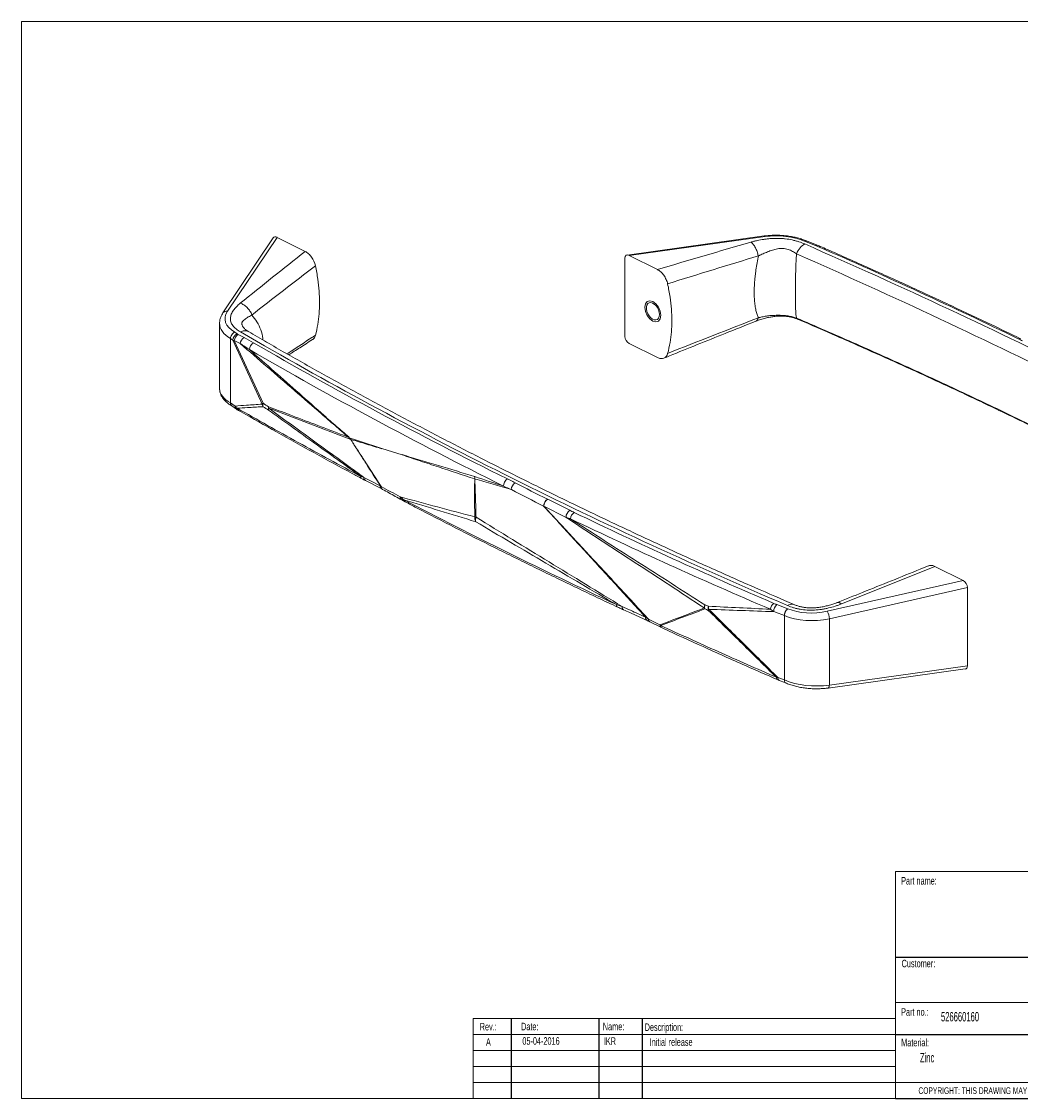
# Paper-space layout 'Sheet3' of a CAD drawing. Header units: millimetres. Extents: x 6 to 418, y 0 to 291.
# Tile 1 of 2: x 6 to 271, y 5 to 291. Entities that reach past the tile are written whole.
import ezdxf

# ---------------------------------------------------------------- set-up
doc = ezdxf.new("R2010")
doc.units = ezdxf.units.MM
for name, color, linetype in [('DIN_A4', 7, 'Continuous'), ('GENTITLE', 1, 'Continuous'), ('SLD-0', 7, 'Continuous')]:
    doc.layers.add(name, color=color, linetype=linetype)
doc.styles.add('SLDTEXTSTYLE0', font='TXT', dxfattribs={"width": 0.605})

psp = doc.layouts.new('Sheet3')

# ---------------------------------------------------------------- linework, layer by layer
at = {"color": 7, "linetype": 'Continuous', "lineweight": 15}
for p, q in [((72.8, 233.56), (59.43, 213.63)), ((73.8, 233.7), (60.62, 214.07)), ((73.8, 233.7), (81.29, 229.96)), ((203.22, 234.07), (166.8, 229.01)), ((203.48, 233.9), (167.37, 228.9)), ((216.84, 231.55), (213.93, 232.68)), ((217.33, 231.62), (214.46, 232.74)), ((167.37, 228.9), (174.86, 225.15)), ((201.75, 228.82), (201.62, 228.78)), ((166.23, 228.19), (166.23, 207.36)), ((67.13, 213.14), (67.05, 213.06)), ((201.63, 212.29), (201.75, 212.34)), ((58.54, 210.86), (58.54, 193.51)), ((61.44, 189.74), (61.44, 206.81)), ((62.03, 206.38), (61.44, 206.81)), ((69.81, 189.41), (62.03, 206.38)), ((62.45, 206.32), (70.1, 189.63)), ((64.01, 205.5), (62.45, 206.32)), ((62.57, 208.54), (63.2, 208.08)), ((63.48, 207.91), (65.03, 207.09)), ((167.37, 205.51), (174.86, 201.77)), ((61.44, 189.74), (62.64, 188.9)), ((61.79, 188.95), (63.01, 188.1)), ((93.4, 180.02), (93.73, 179.5)), ((93.5, 180.03), (93.43, 180.04)), ((93.73, 179.5), (93.74, 179.5)), ((107.02, 175.94), (101.65, 177.62)), ((97.27, 169.13), (101.61, 166.9)), ((106.92, 163.97), (107.85, 163.46)), ((145.71, 164.16), (151.59, 161.21)), ((150.58, 159.34), (144.7, 162.29)), ((256.07, 142.57), (248.58, 146.31)), ((219.96, 134.4), (256.07, 142.57)), ((257.21, 140.73), (220.53, 132.42)), ((257.21, 140.73), (257.21, 119.89)), ((206.6, 136.16), (209.51, 135.08)), ((222.47, 136.66), (222.49, 136.67)), ((172.49, 132.31), (175.53, 130.79)), ((172.88, 131.57), (175.92, 130.05)), ((208.59, 116.16), (208.59, 133.24)), ((220.53, 114.8), (220.53, 132.42)), ((175.92, 130.05), (176.11, 129.96)), ((220.22, 114.02), (256.64, 119.07)), ((220.53, 114.8), (257.21, 119.89)), ((206.83, 116.84), (208.59, 116.16))]:
    psp.add_line(p, q, dxfattribs=at)
at = {"color": 7, "linetype": 'Continuous', "lineweight": 0, "flags": 128}
psp.add_lwpolyline([(173.65, 216.66), (174.47, 216.06), (175.15, 215.15), (175.61, 214.08), (175.78, 213), (175.61, 212.09), (175.15, 211.48), (174.47, 211.26), (173.65, 211.47), (172.84, 212.07), (172.15, 212.98), (171.69, 214.05), (171.53, 215.12), (171.69, 216.04), (172.15, 216.65), (172.84, 216.87), (173.65, 216.66)], dxfattribs=at)
at = {"color": 7, "linetype": 'Continuous', "lineweight": 15, "flags": 128}
for points in [[(175.4, 213.19), (175.34, 213.8), (175.15, 214.43), (174.85, 215.03), (174.46, 215.56), (174.01, 215.98), (173.53, 216.26), (173.07, 216.38), (172.64, 216.32), (172.3, 216.09), (172.05, 215.72), (171.92, 215.22), (171.92, 214.64), (172.05, 214.01), (172.3, 213.39), (172.64, 212.82), (173.07, 212.34), (173.53, 211.98), (174.01, 211.79), (174.46, 211.76), (174.85, 211.9), (175.15, 212.2), (175.34, 212.64), (175.4, 213.19)], [(67.07, 213.04), (67.1, 213.09), (67.13, 213.14)], [(93.4, 180.02), (89.23, 181.61), (80.89, 184.79), (72.56, 187.96), (71.57, 188.34)], [(96.88, 169.96), (98.97, 168.88), (101.22, 167.73)], [(208.59, 133.24), (206.2, 134.13), (205.74, 134.3)], [(207.19, 116.04), (208.74, 115.44), (208.95, 115.36)]]:
    psp.add_lwpolyline(points, dxfattribs=at)
at = {"color": 8, "linetype": 'Continuous', "lineweight": 15, "flags": 128}
psp.add_lwpolyline([(220.22, 114.02), (220.25, 114.02), (220.33, 114.08), (220.41, 114.2), (220.46, 114.36), (220.5, 114.56), (220.53, 114.8)], dxfattribs=at)
at = {"color": 8, "linetype": 'Continuous', "lineweight": 15}
for centre, radius, start, end in [((203.22, 233.76), 0.301, 27.7397, 89.1242), ((217.16, 231.1), 0.545, 72.4352, 125.4739), ((217.98, 230.67), 0.632, 69.5698, 120.8521), ((60.35, 212.94), 1.16, 76.9286, 143.1246), ((271.03, 206.16), 0.691, 67.2895, 118.094), ((63.58, 188.85), 0.94, 176.9208, 233.3021), ((63.99, 188.43), 0.802, 187.5486, 237.9033), ((96.85, 170.26), 0.805, 182.0619, 238.362), ((97.75, 169.86), 0.874, 173.9331, 236.7716), ((102.09, 167.64), 0.875, 173.949, 236.6785), ((102.33, 167.5), 0.865, 177.1091, 236.4616), ((107.4, 164.7), 0.882, 175.84, 236.8114), ((108.23, 164.11), 0.759, 186.1003, 240.2071), ((164.74, 136.15), 0.783, 178.7282, 239.4347), ((166.37, 135.51), 0.894, 169.8012, 236.1188), ((172.59, 132.68), 0.88, 170.911, 236.3055), ((173.32, 132.27), 0.828, 177.2252, 238.0134), ((176.36, 130.75), 0.827, 177.2166, 238.1204), ((176.49, 130.62), 0.764, 179.7685, 239.7793), ((207.2, 116.84), 0.749, 178.6976, 240.6569), ((207.63, 116.73), 0.813, 171.7092, 237.3427)]:
    psp.add_arc(centre, radius, start, end, dxfattribs=at)
at = {"color": 7, "linetype": 'Continuous', "lineweight": 15}
for centre, radius, start, end in [((63.99, 206.29), 1.96, 113.7119, 177.2496), ((64.6, 206.06), 2.16, 121.3712, 173.1948), ((66.16, 205.24), 2.16, 121.3712, 173.1948), ((68.55, 203.87), 2.08, 118.9662, 179.5127), ((72.47, 186.15), 4.21, 124.1318, 129.1433), ((73.01, 190.3), 3.33, 195.518, 208.1916), ((72.86, 189.12), 2.8, 169.3287, 187.8483), ((74.33, 188.2), 2.82, 169.5085, 187.7699), ((73.96, 187.95), 2.43, 170.734, 182.9672), ((75.09, 188.6), 3.53, 178.0151, 184.1552), ((89.59, 181.58), 3.38, 343.3466, 344.4896), ((93.03, 174.66), 5.84, 90.3166, 90.4753), ((122.8, 169.62), 3.52, 358.5726, 9.7215), ((122.86, 169.72), 3.49, 356.7458, 7.8981), ((136.17, 167.71), 2.18, 122.8134, 182.4477), ((138.22, 166.66), 2.18, 122.2495, 178.9514), ((146.83, 162.35), 2.19, 122.9508, 180.4617), ((146.89, 162.32), 2.18, 122.6637, 180.7746), ((152.76, 159.37), 2.18, 122.6637, 180.7746), ((153.98, 158.79), 2.23, 123.8666, 175.9117), ((127.52, 164.09), 4.77, 255.4575, 259.7869), ((129.45, 159.46), 3.13, 179.7514, 204.0524), ((129.48, 158.6), 2.92, 164.2096, 188.2526), ((190.85, 134.99), 3.57, 161.7659, 175.3856), ((190.56, 136.92), 3.66, 206.6625, 211.3076), ((191.06, 135.48), 3.66, 170.1545, 187.2973), ((192.01, 135.1), 3.66, 170.1122, 187.2747), ((192.05, 132.65), 4.17, 147.3497, 151.5834), ((192.67, 135.98), 4.27, 183.4109, 194.6669), ((207.17, 134.64), 2.31, 126.8286, 172.8591), ((208.21, 134.3), 2.46, 130.814, 180.0149), ((216.18, 132.24), 4.35, 2.4443, 29.7639)]:
    psp.add_arc(centre, radius, start, end, dxfattribs=at)
for centre, major_axis, ratio, start_param, end_param in [((73.83, 232.39), (-0.84, 1.35), 0.604522, 5.503086, 6.547441), ((207.08, 229.17), (10.5, -0.43), 0.467291, 0.879604, 1.940035), ((167.4, 227.58), (-0.84, 1.35), 0.604522, 5.503086, 7.051809), ((70.48, 212.47), (10.5, 0.47), 0.53133, 2.767777, 3.834858), ((64.43, 207.35), (3.03, 0.57), 0.289394, 3.743336, 3.947161), ((64.38, 208.62), (1.7, -0.43), 0.562416, 4.094258, 4.298083), ((167.4, 206.8), (-0.82, 1.32), 0.631807, 0.790101, 2.338824), ((256.04, 141.28), (-0.82, 1.32), 0.631807, 3.931694, 5.480417), ((216.36, 139.53), (10.5, 0.47), 0.53133, 3.978237, 5.038668), ((216.41, 138.26), (12, 0.47), 0.527505, 3.981476, 5.041906), ((256.04, 120.5), (-0.84, 1.35), 0.604522, 2.877337, 3.910216), ((216.41, 120.23), (12, -0.43), 0.47144, 4.019032, 5.079461)]:
    psp.add_ellipse(centre, major_axis=major_axis, ratio=ratio, start_param=start_param, end_param=end_param, dxfattribs=at)
at = {"color": 8, "linetype": 'Continuous', "lineweight": 15}
for centre, major_axis, ratio, start_param, end_param in [((70.54, 211.2), (12, 0.47), 0.527505, 3.117776, 3.831446), ((70.54, 193.17), (12, -0.43), 0.47144, 3.158618, 3.869001)]:
    psp.add_ellipse(centre, major_axis=major_axis, ratio=ratio, start_param=start_param, end_param=end_param, dxfattribs=at)
at = {"color": 7, "linetype": 'Continuous', "lineweight": 15}
for points in [[(174.86, 225.15), (183.1, 227.6), (191.37, 230.03), (199.69, 232.43)], [(64.04, 216.2), (69.73, 220.8), (75.48, 225.39), (81.29, 229.96)], [(217.66, 231.21), (217.39, 231.33), (217.12, 231.44), (216.84, 231.55)], [(84, 226.15), (78.3, 221.82), (72.65, 217.46), (67.07, 213.04)], [(201.74, 228.78), (193.64, 226.36), (185.59, 223.87), (177.57, 221.34)], [(201.62, 228.78), (201.66, 228.78), (201.7, 228.78), (201.74, 228.78)], [(177.57, 202.87), (185.59, 206.04), (193.64, 209.2), (201.74, 212.36)], [(201.74, 212.36), (201.7, 212.34), (201.67, 212.32), (201.63, 212.29)], [(61.44, 206.81), (61.44, 206.81), (61.44, 206.81), (61.44, 206.81)], [(65.03, 207.09), (65.89, 206.63), (66.73, 206.17), (67.54, 205.7)], [(271.85, 206.2), (271.48, 206.39), (271.09, 206.58), (270.71, 206.77)], [(66.47, 203.89), (65.66, 204.43), (64.84, 204.97), (64.01, 205.5)], [(61.44, 189.73), (61.44, 189.73), (61.44, 189.73), (61.44, 189.74)], [(62.64, 188.9), (62.81, 188.7), (62.99, 188.51), (63.19, 188.33)], [(70.1, 189.63), (70.59, 189.33), (71.08, 189.02), (71.56, 188.72)], [(71.54, 187.82), (71.05, 188.13), (70.57, 188.43), (70.08, 188.73)], [(93.43, 180.04), (93.42, 180.03), (93.41, 180.03), (93.4, 180.02)], [(101.65, 177.62), (101.65, 177.59), (101.66, 177.57), (101.66, 177.54)], [(107.02, 175.94), (107.02, 175.96), (107.02, 175.99), (107.02, 176.01)], [(126.31, 170.2), (126.3, 170.21), (126.28, 170.21), (126.27, 170.21)], [(126.31, 170.2), (128.88, 169.29), (131.44, 168.45), (133.99, 167.62)], [(126.32, 169.53), (126.33, 169.53), (126.33, 169.53), (126.34, 169.52)], [(101.22, 167.73), (101.3, 167.67), (101.38, 167.61), (101.46, 167.54)], [(101.46, 167.54), (103.16, 166.62), (104.84, 165.7), (106.52, 164.77)], [(144.63, 162.33), (141.75, 163.78), (138.89, 165.22), (136.05, 166.7)], [(137.06, 168.5), (139.9, 167.05), (142.76, 165.62), (145.63, 164.19)], [(106.52, 164.77), (106.82, 164.51), (107.14, 164.27), (107.48, 164.03)], [(107.48, 164.03), (125.75, 154.48), (144.59, 145.2), (163.96, 136.16)], [(151.59, 161.21), (151.96, 161.02), (152.35, 160.83), (152.73, 160.65)], [(248.58, 146.31), (240.34, 142.96), (232.07, 139.64), (223.75, 136.34)], [(163.96, 136.16), (164.46, 135.99), (164.97, 135.83), (165.49, 135.67)], [(188.38, 134.63), (188.07, 134.76), (187.75, 134.89), (187.44, 135.02)], [(187.46, 136.11), (187.78, 135.98), (188.09, 135.85), (188.4, 135.72)], [(188.4, 135.72), (193.89, 135.47), (199.38, 135.19), (204.87, 134.93)], [(205.74, 134.3), (200.01, 134.49), (194.27, 134.71), (188.54, 134.9)], [(205.74, 134.3), (205.44, 134.5), (205.15, 134.71), (204.87, 134.93)], [(205.78, 136.49), (206.05, 136.38), (206.32, 136.27), (206.6, 136.16)], [(175.53, 130.79), (175.59, 130.73), (175.66, 130.68), (175.73, 130.62)], [(206.46, 116.86), (206.57, 116.85), (206.7, 116.85), (206.83, 116.84)]]:
    psp.add_open_spline(points, degree=3, dxfattribs=at)
for points, knots in [([(199.69, 232.43), (199.96, 232.5), (200.23, 232.58), (200.78, 232.71), (201.06, 232.78), (201.92, 232.97), (202.5, 233.07), (203.4, 233.21), (203.71, 233.25), (204.33, 233.32), (204.65, 233.35), (205.6, 233.41), (206.24, 233.44), (207.21, 233.42), (207.54, 233.41), (208.19, 233.37), (209.16, 233.29), (210.08, 233.13), (210.99, 232.94), (211.29, 232.86), (211.87, 232.71), (212.15, 232.62), (212.97, 232.36), (213.49, 232.16), (213.99, 231.94)], [0, 0, 0, 0, 0.0625, 0.0625, 0.125, 0.125, 0.25, 0.25, 0.3125, 0.3125, 0.375, 0.375, 0.5, 0.5, 0.5625, 0.5625, 0.625, 0.75, 0.75, 0.8125, 0.8125, 0.875, 0.875, 1, 1, 1, 1]), ([(201.62, 228.78), (201.55, 229.16), (201.46, 229.54), (201.27, 230.09), (201.2, 230.27), (201.05, 230.61), (200.97, 230.78), (200.8, 231.1), (200.71, 231.26), (200.52, 231.55), (200.42, 231.68), (200.12, 232.06), (199.9, 232.27), (199.69, 232.43)], [0, 0, 0, 0, 0.25, 0.25, 0.375, 0.375, 0.5, 0.5, 0.625, 0.625, 0.75, 0.75, 1, 1, 1, 1]), ([(214.53, 232.7), (214.33, 232.79), (213.76, 233.03), (212.75, 233.38), (211.47, 233.72), (210.14, 233.98), (208.77, 234.16), (207.38, 234.26), (205.99, 234.28), (204.59, 234.23), (203.68, 234.12), (203.22, 234.07)], [0, 0, 0, 0, 0.062195, 0.180363, 0.297798, 0.414624, 0.531036, 0.647229, 0.763385, 0.879645, 1, 1, 1, 1]), ([(211.8, 229.33), (212.05, 229.91), (212.38, 230.47), (213.14, 231.38), (213.57, 231.73), (213.99, 231.94)], [0, 0, 0, 0, 0.5, 0.5, 1, 1, 1, 1]), ([(214.46, 232.71), (214.41, 232.73), (214.25, 232.81), (214.06, 232.73), (213.93, 232.68)], [0, 0, 0, 0, 0.368157, 1, 1, 1, 1]), ([(213.99, 231.94), (226.95, 226.27), (239.71, 220.5), (264.81, 208.76), (277.15, 202.8), (301.39, 190.68), (313.3, 184.52), (336.67, 172.02), (348.12, 165.69), (359.35, 159.26)], [0, 0, 0, 0, 0.25, 0.25, 0.5, 0.5, 0.75, 0.75, 1, 1, 1, 1]), ([(81.29, 229.96), (81.59, 229.81), (81.89, 229.6), (82.46, 229.08), (82.73, 228.78), (83.46, 227.76), (83.83, 226.95), (84, 226.15)], [0, 0, 0, 0, 0.25, 0.25, 0.5, 0.5, 1, 1, 1, 1]), ([(211.8, 229.33), (211.64, 229.44), (211.47, 229.55), (211.13, 229.77), (210.95, 229.88), (210.58, 230.07), (210.39, 230.17), (209.99, 230.34), (209.78, 230.42), (209.35, 230.56), (209.13, 230.61), (208.67, 230.7), (208.44, 230.73), (207.72, 230.77), (207.23, 230.74), (206.3, 230.58), (205.85, 230.46), (204.97, 230.17), (204.55, 230.01), (203.72, 229.68), (203.31, 229.5), (202.72, 229.24), (202.52, 229.16), (202.23, 229.03), (202.08, 228.97), (201.91, 228.89), (201.83, 228.85), (201.79, 228.84), (201.77, 228.83), (201.76, 228.82), (201.75, 228.82)], [0, 0, 0, 0, 0.0625, 0.0625, 0.125, 0.125, 0.1875, 0.1875, 0.25, 0.25, 0.3125, 0.3125, 0.375, 0.375, 0.5, 0.5, 0.625, 0.625, 0.75, 0.75, 0.875, 0.875, 0.9375, 0.9375, 0.96875, 0.984375, 0.992188, 0.996094, 0.996094, 1, 1, 1, 1]), ([(211.8, 212.27), (211.79, 212.33), (211.74, 212.6), (211.66, 213.2), (211.59, 214.24), (211.55, 215.31), (211.53, 216.27), (211.52, 217.06), (211.51, 217.89), (211.51, 218.47), (211.51, 219), (211.51, 219.3), (211.52, 219.92), (211.52, 220.64), (211.53, 221.62), (211.55, 222.63), (211.57, 223.65), (211.6, 225.03), (211.66, 226.76), (211.74, 228.31), (211.79, 229.16), (211.8, 229.33)], [0.1717626, 0.1717626, 0.1717626, 0.1717626, 0.1874998, 0.2499997, 0.3124997, 0.3749996, 0.4062496, 0.4374995, 0.4687495, 0.4999995, 0.4999995, 0.523437, 0.5312495, 0.5624995, 0.5937496, 0.6249996, 0.6562496, 0.6874997, 0.7499997, 0.8124998, 0.828262, 0.828262, 0.828262, 0.828262]), ([(356.84, 156.81), (345.62, 163.2), (334.18, 169.5), (310.86, 181.95), (298.97, 188.09), (274.78, 200.18), (262.48, 206.14), (237.45, 217.87), (224.72, 223.65), (211.8, 229.33)], [0, 0, 0, 0, 0.25, 0.25, 0.5, 0.5, 0.75, 0.75, 1, 1, 1, 1]), ([(218.2, 231.26), (218.07, 231.32), (217.78, 231.44), (217.48, 231.55), (217.32, 231.61)], [0, 0, 0, 0, 0.479537, 1, 1, 1, 1]), ([(270.71, 206.77), (262.08, 210.94), (253.35, 215.07), (235.67, 223.22), (226.71, 227.24), (217.66, 231.21)], [0, 0, 0, 0, 0.5, 0.5, 1, 1, 1, 1]), ([(271.3, 206.79), (268.76, 208.01), (262.74, 210.93), (253, 215.52), (242.14, 220.55), (231.09, 225.56), (223.11, 229.11), (218.79, 231), (218.2, 231.26)], [0, 0, 0, 0, 0.14656, 0.348831, 0.556295, 0.762009, 0.96773, 1, 1, 1, 1]), ([(84, 226.15), (84.25, 224.96), (84.47, 223.77), (84.94, 220.48), (85.09, 218.38), (85.09, 214.35), (84.94, 212.41), (84.47, 209.58), (84.25, 208.61), (84, 207.68)], [0.1103677, 0.1103677, 0.1103677, 0.1103677, 0.25, 0.25, 0.5, 0.5, 0.75, 0.75, 0.8896323, 0.8896323, 0.8896323, 0.8896323]), ([(201.74, 212.36), (201.71, 212.41), (201.53, 212.74), (201.25, 213.44), (200.95, 214.59), (200.76, 215.69), (200.66, 216.66), (200.6, 217.42), (200.57, 218.23), (200.57, 218.79), (200.57, 219.28), (200.57, 219.57), (200.58, 220.15), (200.61, 220.82), (200.66, 221.73), (200.74, 222.66), (200.84, 223.6), (201, 224.88), (201.25, 226.49), (201.53, 227.9), (201.71, 228.66), (201.74, 228.78)], [0.1753145, 0.1753145, 0.1753145, 0.1753145, 0.1874998, 0.2499997, 0.3124997, 0.3749996, 0.4062496, 0.4374995, 0.4687495, 0.4999995, 0.4999995, 0.523437, 0.5312495, 0.5624995, 0.5937496, 0.6249996, 0.6562496, 0.6874997, 0.7499997, 0.8124998, 0.8246807, 0.8246807, 0.8246807, 0.8246807]), ([(177.57, 221.34), (177.49, 221.74), (177.35, 222.13), (177.01, 222.91), (176.79, 223.28), (176.31, 223.97), (176.04, 224.27), (175.61, 224.66), (175.46, 224.78), (175.16, 224.98), (175.01, 225.07), (174.86, 225.15)], [0, 0, 0, 0, 0.25, 0.25, 0.5, 0.5, 0.75, 0.75, 0.875, 0.875, 1, 1, 1, 1]), ([(177.57, 221.34), (177.83, 220.15), (178.04, 218.96), (178.51, 215.67), (178.67, 213.57), (178.67, 209.54), (178.51, 207.6), (178.04, 204.78), (177.83, 203.8), (177.57, 202.87)], [0.1103677, 0.1103677, 0.1103677, 0.1103677, 0.25, 0.25, 0.5, 0.5, 0.75, 0.75, 0.8896323, 0.8896323, 0.8896323, 0.8896323]), ([(64.09, 208.59), (63.66, 208.84), (63.27, 209.1), (62.76, 209.53), (62.6, 209.67), (62.3, 209.97), (62.17, 210.12), (61.81, 210.6), (61.64, 210.92), (61.48, 211.42), (61.44, 211.59), (61.4, 211.94), (61.39, 212.11), (61.43, 212.63), (61.52, 212.97), (61.73, 213.49), (61.82, 213.66), (62.01, 213.99), (62.11, 214.16), (62.46, 214.65), (62.73, 214.97), (63.19, 215.44), (63.35, 215.59), (63.68, 215.9), (63.86, 216.05), (64.04, 216.2)], [0, 0, 0, 0, 0.125, 0.125, 0.1875, 0.1875, 0.25, 0.25, 0.375, 0.375, 0.4375, 0.4375, 0.5, 0.5, 0.625, 0.625, 0.6875, 0.6875, 0.75, 0.75, 0.875, 0.875, 0.9375, 0.9375, 1, 1, 1, 1]), ([(67.13, 213.14), (67, 213.48), (66.83, 213.82), (66.51, 214.3), (66.39, 214.46), (66.14, 214.76), (66.02, 214.9), (65.74, 215.17), (65.6, 215.3), (65.3, 215.53), (65.15, 215.64), (64.68, 215.94), (64.36, 216.09), (64.04, 216.2)], [0, 0, 0, 0, 0.25, 0.25, 0.375, 0.375, 0.5, 0.5, 0.625, 0.625, 0.75, 0.75, 1, 1, 1, 1]), ([(59.43, 213.63), (59.33, 213.48), (59.05, 213.04), (58.74, 212.3), (58.55, 211.53), (58.55, 211.06), (58.56, 210.89)], [0, 0, 0, 0, 0.187408, 0.511759, 0.826013, 1, 1, 1, 1]), ([(67.07, 213.04), (67.57, 212.46), (68.56, 211.29), (69.5, 209.16), (69.99, 207.52), (70, 206.58), (70, 206.46)], [0, 0, 0, 0, 0.318344, 0.636661, 0.954936, 1, 1, 1, 1]), ([(200.97, 211.42), (201, 211.43), (201.46, 211.6), (202.27, 211.89), (203.49, 212.24), (204.64, 212.5), (205.74, 212.68), (206.76, 212.78), (207.74, 212.81), (208.69, 212.77), (209.63, 212.67), (210.51, 212.49), (211.37, 212.25), (211.92, 212.05), (212.26, 211.91), (212.32, 211.88)], [0, 0, 0, 0, 0.010795, 0.128354, 0.236539, 0.335067, 0.423273, 0.504337, 0.577589, 0.654285, 0.732349, 0.810124, 0.891387, 0.982755, 1, 1, 1, 1]), ([(201.75, 212.34), (201.76, 212.34), (201.77, 212.35), (201.79, 212.35), (201.83, 212.36), (201.91, 212.39), (202.08, 212.43), (202.23, 212.47), (202.52, 212.54), (202.72, 212.59), (203.31, 212.71), (203.72, 212.78), (204.55, 212.88), (204.97, 212.93), (205.85, 212.98), (206.3, 213), (207.23, 213.01), (207.72, 213), (208.66, 212.94), (209.13, 212.89), (209.78, 212.79), (209.99, 212.75), (210.39, 212.67), (210.58, 212.63), (210.95, 212.54), (211.12, 212.49), (211.47, 212.39), (211.64, 212.33), (211.8, 212.28)], [0, 0, 0, 0, 0.003906, 0.003906, 0.007813, 0.015625, 0.03125, 0.0625, 0.0625, 0.125, 0.125, 0.25, 0.25, 0.375, 0.375, 0.5, 0.5, 0.625, 0.625, 0.75, 0.75, 0.8125, 0.8125, 0.875, 0.875, 0.9375, 0.9375, 1, 1, 1, 1]), ([(212.3, 211.89), (215.72, 210.41), (223, 207.28), (234.01, 202.39), (245.35, 197.26), (256.58, 192.05), (267.69, 186.77), (278.7, 181.43), (289.58, 176.03), (300.36, 170.55), (311.01, 165.02), (321.55, 159.42), (331.95, 153.75), (340.28, 149.13), (345.1, 146.39), (346.53, 145.57)], [0, 0, 0, 0, 0.072005, 0.153206, 0.234424, 0.315657, 0.396901, 0.478153, 0.559411, 0.640671, 0.72193, 0.803185, 0.884434, 0.965672, 1, 1, 1, 1]), ([(66.21, 208.65), (66.16, 208.69), (65.97, 208.8), (65.74, 208.95), (65.54, 209.1), (65.49, 209.15), (65.48, 209.16)], [0, 0, 0, 0, 0.161097, 0.51627, 0.949651, 1, 1, 1, 1]), ([(176.56, 201.6), (177.06, 201.81), (182.47, 204.02), (190.6, 207.3), (198.27, 210.34), (200.98, 211.41)], [0, 0, 0, 0, 0.062258, 0.668462, 1, 1, 1, 1]), ([(61.44, 206.81), (61.44, 206.98), (61.47, 207.15), (61.58, 207.5), (61.66, 207.67), (61.87, 207.99), (62, 208.13), (62.27, 208.38), (62.42, 208.48), (62.57, 208.54)], [0, 0, 0, 0, 0.25, 0.25, 0.5, 0.5, 0.75, 0.75, 1, 1, 1, 1]), ([(209.45, 135.91), (196.49, 141.47), (183.72, 147.16), (158.63, 158.78), (146.29, 164.72), (122.05, 176.84), (110.14, 183.03), (86.77, 195.63), (75.32, 202.05), (64.09, 208.59)], [0, 0, 0, 0, 0.25, 0.25, 0.5, 0.5, 0.75, 0.75, 1, 1, 1, 1]), ([(211.14, 136.19), (207.72, 137.67), (200.44, 140.81), (189.43, 145.69), (178.09, 150.83), (166.86, 156.03), (155.75, 161.31), (144.74, 166.65), (133.86, 172.06), (123.08, 177.53), (112.43, 183.07), (101.89, 188.67), (91.48, 194.33), (81.19, 200.06), (72.77, 204.84), (67.82, 207.73), (66.21, 208.67)], [0, 0, 0, 0, 0.06631, 0.14108, 0.215866, 0.290664, 0.365474, 0.44029, 0.515112, 0.589937, 0.66476, 0.73958, 0.814393, 0.889197, 0.96399, 1, 1, 1, 1]), ([(76.91, 202.52), (77.89, 203.14), (79.97, 204.49), (82.1, 205.82), (83.23, 206.53)], [0, 0, 0, 0, 0.467905, 1, 1, 1, 1]), ([(84, 207.68), (83.95, 207.53), (83.84, 207.22), (83.59, 206.85), (83.38, 206.63), (83.24, 206.56), (83.22, 206.55)], [0, 0, 0, 0, 0.310896, 0.6309101, 0.9417714, 1, 1, 1, 1]), ([(92.83, 180.61), (91.62, 181.62), (90.42, 182.65), (88.01, 184.73), (86.81, 185.77), (83.22, 188.89), (80.82, 190.97), (73.62, 197.2), (68.81, 201.35), (64.01, 205.5)], [0, 0, 0, 0, 0.125, 0.125, 0.25, 0.25, 0.5, 0.5, 1, 1, 1, 1]), ([(133.99, 167.62), (122.31, 173.44), (110.84, 179.37), (88.33, 191.46), (77.29, 197.62), (66.47, 203.89)], [0, 0, 0, 0, 0.5, 0.5, 1, 1, 1, 1]), ([(66.47, 203.89), (70.87, 200.02), (75.27, 196.15), (81.86, 190.34), (84.05, 188.39), (87.34, 185.48), (88.44, 184.51), (90.64, 182.58), (91.74, 181.62), (92.85, 180.68)], [0, 0, 0, 0, 0.5, 0.5, 0.75, 0.75, 0.875, 0.875, 1, 1, 1, 1]), ([(67.54, 205.7), (78.35, 199.44), (89.38, 193.3), (111.87, 181.25), (123.33, 175.34), (134.99, 169.54)], [0, 0, 0, 0, 0.5, 0.5, 1, 1, 1, 1]), ([(174.86, 201.77), (175.17, 201.62), (175.46, 201.53), (176.04, 201.47), (176.31, 201.51), (177.03, 201.8), (177.4, 202.24), (177.57, 202.87)], [0, 0, 0, 0, 0.25, 0.25, 0.5, 0.5, 1, 1, 1, 1]), ([(58.55, 193.56), (58.55, 193.49), (58.52, 193.17), (58.63, 192.57), (58.89, 191.82), (59.31, 191.09), (59.87, 190.4), (60.59, 189.74), (61.26, 189.26), (61.69, 189), (61.81, 188.94)], [0, 0, 0, 0, 0.035912, 0.177025, 0.318211, 0.46337, 0.61541, 0.775113, 0.940646, 1, 1, 1, 1]), ([(61.79, 188.95), (61.79, 188.95), (61.75, 188.97), (61.7, 189.02), (61.64, 189.09), (61.59, 189.16), (61.54, 189.24), (61.51, 189.33), (61.48, 189.42), (61.45, 189.52), (61.44, 189.62), (61.44, 189.7), (61.44, 189.73)], [0, 0, 0, 0, 0.03844, 0.147038, 0.251769, 0.357226, 0.464974, 0.573513, 0.678244, 0.783702, 0.891455, 1, 1, 1, 1]), ([(62.64, 188.9), (63.66, 188.97), (64.68, 189.04), (65.7, 189.11), (67.07, 189.21), (68.44, 189.31), (69.81, 189.41)], [0.001573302, 0.001573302, 0.001573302, 0.001573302, 0.005551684, 0.005551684, 0.005551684, 0.01091287, 0.01091287, 0.01091287, 0.01091287]), ([(63.03, 188.1), (63.18, 187.99), (63.34, 187.87), (63.54, 187.76), (63.56, 187.75)], [0, 0, 0, 0, 0.895838, 1, 1, 1, 1]), ([(70.08, 188.73), (69.98, 188.73), (69.88, 188.72), (69.79, 188.71), (68.5, 188.63), (67.22, 188.56), (65.94, 188.49), (65.02, 188.43), (64.11, 188.38), (63.19, 188.33)], [0.000619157, 0.000619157, 0.000619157, 0.000619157, 0.001, 0.001, 0.001, 0.005981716, 0.005981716, 0.005981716, 0.009542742, 0.009542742, 0.009542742, 0.009542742]), ([(63.19, 188.33), (68.56, 185.27), (73.98, 182.23), (84.93, 176.2), (90.46, 173.2), (96.04, 170.23)], [0, 0, 0, 0, 0.5, 0.5, 1, 1, 1, 1]), ([(63.56, 187.75), (63.81, 187.61), (67.15, 185.69), (73.86, 181.91), (83.67, 176.46), (91.28, 172.32), (95.55, 170.05), (96.43, 169.57)], [0, 0, 0, 0, 0.023628, 0.311852, 0.619042, 0.92102, 1, 1, 1, 1]), ([(96.04, 170.23), (91.96, 173.16), (87.87, 176.1), (79.71, 181.96), (75.62, 184.89), (71.54, 187.82)], [0, 0, 0, 0, 0.5, 0.5, 1, 1, 1, 1]), ([(71.56, 188.72), (73.4, 188.02), (75.23, 187.32), (77.06, 186.62), (81.57, 184.9), (86.08, 183.19), (90.59, 181.47), (91.34, 181.18), (92.08, 180.9), (92.83, 180.61)], [0.00121119, 0.00121119, 0.00121119, 0.00121119, 0.0064903, 0.0064903, 0.0064903, 0.01947089, 0.01947089, 0.01947089, 0.02162082, 0.02162082, 0.02162082, 0.02162082]), ([(71.57, 188.34), (75.43, 185.53), (79.29, 182.74), (83.14, 179.93), (87, 177.13), (90.86, 174.33), (94.72, 171.52), (95.44, 171), (96.16, 170.48), (96.88, 169.96)], [0, 0, 0, 0, 0.01123395, 0.01123395, 0.01123395, 0.02246727, 0.02246727, 0.02246727, 0.0245633, 0.0245633, 0.0245633, 0.0245633]), ([(92.98, 180.5), (92.98, 180.5), (92.98, 180.5), (92.98, 180.5), (92.98, 180.5), (92.97, 180.51), (92.97, 180.51), (92.96, 180.52), (92.95, 180.53), (92.93, 180.54), (92.92, 180.55), (92.91, 180.56), (92.89, 180.57), (92.87, 180.59), (92.85, 180.6), (92.83, 180.61)], [0, 0, 0, 0, 0.0000030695, 0.0000030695, 0.0000030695, 0.0000138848, 0.0000138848, 0.0000138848, 0.0000522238, 0.0000522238, 0.0000522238, 0.0000933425, 0.0000933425, 0.0000933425, 0.000158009, 0.000158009, 0.000158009, 0.000158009]), ([(92.85, 180.68), (92.87, 180.66), (92.89, 180.64), (92.91, 180.62), (92.92, 180.61), (92.94, 180.59), (92.95, 180.58), (92.96, 180.56), (92.98, 180.54), (92.99, 180.53), (92.99, 180.52), (92.99, 180.51), (93, 180.5), (93, 180.5), (93, 180.5), (93, 180.5)], [0, 0, 0, 0, 0.0000667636, 0.0000667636, 0.0000667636, 0.0001106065, 0.0001106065, 0.0001106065, 0.0001554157, 0.0001554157, 0.0001554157, 0.000171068, 0.000171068, 0.000171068, 0.0001764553, 0.0001764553, 0.0001764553, 0.0001764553]), ([(93.43, 180.04), (93.35, 180.09), (93.26, 180.14), (93.14, 180.24), (93.1, 180.28), (93.03, 180.38), (93, 180.44), (92.98, 180.5)], [0, 0, 0, 0, 0.5, 0.5, 0.75, 0.75, 1, 1, 1, 1]), ([(93, 180.5), (94.44, 180.02), (95.88, 179.55), (98.77, 178.59), (100.21, 178.12), (101.65, 177.62)], [0, 0, 0, 0, 0.5, 0.5, 1, 1, 1, 1]), ([(93, 180.5), (93.02, 180.43), (93.05, 180.37), (93.13, 180.27), (93.17, 180.23), (93.31, 180.12), (93.41, 180.07), (93.5, 180.03)], [0, 0, 0, 0, 0.25, 0.25, 0.5, 0.5, 1, 1, 1, 1]), ([(101.66, 177.54), (100.3, 177.97), (98.94, 178.38), (96.22, 179.21), (94.86, 179.62), (93.5, 180.03)], [0, 0, 0, 0, 0.5, 0.5, 1, 1, 1, 1]), ([(101.22, 167.73), (99.98, 169.69), (98.72, 171.65), (96.85, 174.59), (96.23, 175.57), (95.29, 177.04), (94.97, 177.53), (94.5, 178.26), (94.34, 178.5), (94.11, 178.87), (94.03, 178.99), (93.88, 179.24), (93.8, 179.36), (93.73, 179.5)], [0, 0, 0, 0, 0.5, 0.5, 0.75, 0.75, 0.875, 0.875, 0.9375, 0.9375, 0.96875, 0.96875, 1, 1, 1, 1]), ([(93.74, 179.5), (93.81, 179.37), (93.89, 179.24), (94.04, 178.99), (94.12, 178.86), (94.37, 178.49), (94.53, 178.24), (95.02, 177.5), (95.34, 177.01), (96.31, 175.51), (96.95, 174.52), (98.88, 171.52), (100.17, 169.54), (101.46, 167.54)], [0, 0, 0, 0, 0.03125, 0.03125, 0.0625, 0.0625, 0.125, 0.125, 0.25, 0.25, 0.5, 0.5, 1, 1, 1, 1]), ([(107.02, 176.01), (107.82, 175.76), (108.62, 175.51), (110.23, 175.02), (111.03, 174.78), (113.44, 174.05), (115.05, 173.57), (119.86, 172.13), (123.07, 171.17), (126.27, 170.21)], [0, 0, 0, 0, 0.125, 0.125, 0.25, 0.25, 0.5, 0.5, 1, 1, 1, 1]), ([(126.32, 169.53), (123.11, 170.6), (119.9, 171.66), (115.07, 173.25), (113.46, 173.79), (111.05, 174.58), (110.24, 174.85), (108.63, 175.39), (107.83, 175.66), (107.02, 175.94)], [0, 0, 0, 0, 0.5, 0.5, 0.75, 0.75, 0.875, 0.875, 1, 1, 1, 1]), ([(96.04, 170.23), (96.2, 170.17), (96.36, 170.12), (96.53, 170.07), (96.64, 170.03), (96.76, 169.99), (96.88, 169.96)], [0, 0, 0, 0, 0.0004825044, 0.0004825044, 0.0004825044, 0.0008240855, 0.0008240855, 0.0008240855, 0.0008240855]), ([(96.43, 169.57), (96.57, 169.5), (96.84, 169.35), (97.13, 169.2), (97.27, 169.14)], [0, 0, 0, 0, 0.511854, 1, 1, 1, 1]), ([(126.32, 159.47), (126.31, 160.31), (126.31, 161.15), (126.3, 162.83), (126.3, 163.67), (126.29, 165.35), (126.29, 166.19), (126.29, 167.44), (126.3, 167.86), (126.31, 168.7), (126.32, 169.11), (126.32, 169.53)], [0, 0, 0, 0, 0.25, 0.25, 0.5, 0.5, 0.75, 0.75, 0.875, 0.875, 1, 1, 1, 1]), ([(126.34, 169.52), (126.34, 169.5), (126.34, 169.49), (126.34, 169.47), (126.35, 169.32), (126.36, 169.17), (126.36, 169.02), (126.37, 168.69), (126.39, 168.36), (126.4, 168.03), (126.44, 166.77), (126.49, 165.52), (126.53, 164.26), (126.56, 163.2), (126.59, 162.13), (126.62, 161.07), (126.64, 160.51), (126.65, 159.95), (126.67, 159.39)], [0, 0, 0, 0, 0.000038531, 0.000038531, 0.000038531, 0.000344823, 0.000344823, 0.000344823, 0.001021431, 0.001021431, 0.001021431, 0.003601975, 0.003601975, 0.003601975, 0.005790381, 0.005790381, 0.005790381, 0.00694009, 0.00694009, 0.00694009, 0.00694009]), ([(136.05, 166.7), (134.43, 167.19), (132.82, 167.68), (129.59, 168.63), (127.97, 169.09), (126.34, 169.52)], [0, 0, 0, 0, 0.5, 0.5, 1, 1, 1, 1]), ([(134.99, 169.54), (135.47, 169.31), (135.94, 169.07), (136.41, 168.83), (136.63, 168.72), (136.85, 168.61), (137.06, 168.5)], [0, 0, 0, 0, 0.001343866, 0.001343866, 0.001343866, 0.001960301, 0.001960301, 0.001960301, 0.001960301]), ([(101.61, 166.9), (101.64, 166.89), (101.72, 166.85), (101.79, 166.81), (101.84, 166.78)], [0, 0, 0, 0, 0.259623, 1, 1, 1, 1]), ([(101.85, 166.78), (102.41, 166.47), (104.11, 165.54), (105.78, 164.59), (106.89, 163.96)], [0, 0, 0, 0, 0.331624, 1, 1, 1, 1]), ([(136.05, 166.7), (135.83, 166.79), (135.62, 166.89), (135.4, 166.99), (134.93, 167.2), (134.46, 167.41), (133.99, 167.62)], [0, 0, 0, 0, 0.000612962, 0.000612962, 0.000612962, 0.001949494, 0.001949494, 0.001949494, 0.001949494]), ([(106.52, 164.77), (109.8, 163.89), (113.1, 162.99), (119.7, 161.21), (123, 160.34), (126.32, 159.47)], [0, 0, 0, 0, 0.5, 0.5, 1, 1, 1, 1]), ([(126.59, 158.18), (123.4, 159.14), (120.21, 160.12), (113.84, 162.07), (110.65, 163.06), (107.48, 164.03)], [0, 0, 0, 0, 0.5, 0.5, 1, 1, 1, 1]), ([(107.86, 163.46), (108.85, 162.94), (113.25, 160.62), (121.15, 156.57), (131.58, 151.31), (142.14, 146.08), (152.87, 140.9), (160.28, 137.36), (164.14, 135.57), (164.34, 135.47)], [0, 0, 0, 0, 0.054658, 0.241122, 0.427448, 0.614068, 0.801421, 0.989834, 1, 1, 1, 1]), ([(145.63, 164.19), (145.64, 164.19), (145.64, 164.19), (145.64, 164.19), (145.66, 164.18), (145.69, 164.17), (145.71, 164.16)], [0, 0, 0, 0, 0.00000487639, 0.00000487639, 0.00000487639, 0.00007018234, 0.00007018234, 0.00007018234, 0.00007018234]), ([(171.72, 132.81), (171.14, 133.45), (170.55, 134.08), (169.97, 134.72), (167.39, 137.53), (164.81, 140.34), (162.23, 143.14), (160.98, 144.51), (159.73, 145.87), (158.48, 147.23), (155.86, 150.08), (153.25, 152.93), (150.63, 155.79), (149.33, 157.21), (148.02, 158.64), (146.71, 160.07), (146.02, 160.82), (145.33, 161.58), (144.63, 162.33)], [0.00219002, 0.00219002, 0.00219002, 0.00219002, 0.004, 0.004, 0.004, 0.012, 0.012, 0.012, 0.01588102, 0.01588102, 0.01588102, 0.02399427, 0.02399427, 0.02399427, 0.02805097, 0.02805097, 0.02805097, 0.03020065, 0.03020065, 0.03020065, 0.03020065]), ([(144.7, 162.29), (144.69, 162.3), (144.67, 162.31), (144.66, 162.32), (144.65, 162.32), (144.64, 162.33), (144.64, 162.33), (144.64, 162.33), (144.64, 162.33), (144.63, 162.33)], [0, 0, 0, 0, 0.00004353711, 0.00004353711, 0.00004353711, 0.0000615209, 0.0000615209, 0.0000615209, 0.00006611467, 0.00006611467, 0.00006611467, 0.00006611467]), ([(172.49, 132.31), (171.39, 133.5), (170.29, 134.69), (169.19, 135.88), (165.64, 139.71), (162.1, 143.54), (158.55, 147.37), (155.92, 150.2), (153.3, 153.03), (150.67, 155.86), (149.36, 157.28), (148.04, 158.69), (146.73, 160.11), (146.05, 160.83), (145.38, 161.56), (144.7, 162.29)], [0.00197359, 0.00197359, 0.00197359, 0.00197359, 0.00537441, 0.00537441, 0.00537441, 0.01634305, 0.01634305, 0.01634305, 0.02445615, 0.02445615, 0.02445615, 0.0285127, 0.0285127, 0.0285127, 0.03059959, 0.03059959, 0.03059959, 0.03059959]), ([(152.73, 160.65), (161.36, 156.49), (170.09, 152.39), (187.77, 144.34), (196.73, 140.38), (205.78, 136.49)], [0, 0, 0, 0, 0.5, 0.5, 1, 1, 1, 1]), ([(163.96, 136.16), (157.72, 139.83), (151.48, 143.5), (139.02, 150.84), (132.8, 154.51), (126.59, 158.18)], [0, 0, 0, 0, 0.5, 0.5, 1, 1, 1, 1]), ([(126.67, 159.39), (133.12, 155.41), (139.58, 151.46), (152.53, 143.55), (159.01, 139.61), (165.49, 135.67)], [0, 0, 0, 0, 0.5, 0.5, 1, 1, 1, 1]), ([(187.29, 135.27), (181.18, 139.3), (175.06, 143.3), (162.82, 151.31), (156.7, 155.33), (150.58, 159.34)], [0, 0, 0, 0, 0.5, 0.5, 1, 1, 1, 1]), ([(151.75, 158.95), (151.63, 158.99), (151.52, 159.03), (151.4, 159.06), (151.12, 159.15), (150.85, 159.25), (150.58, 159.34)], [0, 0, 0, 0, 0.000324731, 0.000324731, 0.000324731, 0.001100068, 0.001100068, 0.001100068, 0.001100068]), ([(151.75, 158.95), (157.69, 155.14), (163.64, 151.33), (175.55, 143.72), (181.5, 139.92), (187.46, 136.11)], [0, 0, 0, 0, 0.5, 0.5, 1, 1, 1, 1]), ([(204.87, 134.93), (195.81, 138.8), (186.84, 142.74), (169.13, 150.75), (160.39, 154.82), (151.75, 158.95)], [0, 0, 0, 0, 0.5, 0.5, 1, 1, 1, 1]), ([(246.88, 146.48), (246.15, 146.19), (240.33, 143.81), (232.2, 140.53), (224.76, 137.58), (222.47, 136.67)], [0, 0, 0, 0, 0.0898, 0.719899, 1, 1, 1, 1]), ([(246.88, 146.47), (246.91, 146.48), (247.05, 146.56), (247.35, 146.6), (247.77, 146.59), (248.18, 146.49), (248.45, 146.37), (248.58, 146.31)], [0, 0, 0, 0, 0.046115, 0.303528, 0.568265, 0.782069, 1, 1, 1, 1]), ([(164.34, 135.47), (164.67, 135.32), (165.17, 135.08), (165.69, 134.85), (165.88, 134.77)], [0, 0, 0, 0, 0.645125, 1, 1, 1, 1]), ([(165.49, 135.67), (166.23, 135.33), (166.97, 134.99), (167.72, 134.65), (169.05, 134.04), (170.39, 133.43), (171.72, 132.81)], [0, 0, 0, 0, 0.002, 0.002, 0.002, 0.005593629, 0.005593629, 0.005593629, 0.005593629]), ([(165.87, 134.77), (166.41, 134.52), (168.49, 133.58), (170.57, 132.64), (172.1, 131.94)], [0, 0, 0, 0, 0.261454, 1, 1, 1, 1]), ([(175.53, 130.79), (177.49, 131.53), (179.45, 132.28), (183.38, 133.77), (185.34, 134.51), (187.29, 135.27)], [0, 0, 0, 0, 0.5, 0.5, 1, 1, 1, 1]), ([(187.44, 135.02), (185.49, 134.27), (183.54, 133.54), (179.63, 132.08), (177.68, 131.35), (175.73, 130.62)], [0, 0, 0, 0, 0.5, 0.5, 1, 1, 1, 1]), ([(206.46, 116.86), (203.44, 119.82), (200.43, 122.78), (194.4, 128.71), (191.39, 131.67), (188.38, 134.63)], [0, 0, 0, 0, 0.5, 0.5, 1, 1, 1, 1]), ([(188.54, 134.9), (191.58, 131.88), (194.63, 128.88), (200.73, 122.86), (203.78, 119.85), (206.83, 116.84)], [0, 0, 0, 0, 0.5, 0.5, 1, 1, 1, 1]), ([(208.59, 133.24), (208.59, 133.28), (208.59, 133.36), (208.6, 133.5), (208.63, 133.65), (208.67, 133.81), (208.72, 133.98), (208.79, 134.15), (208.87, 134.32), (208.97, 134.5), (209.08, 134.67), (209.21, 134.82), (209.36, 134.97), (209.46, 135.04), (209.51, 135.08)], [0, 0, 0, 0, 0.06228, 0.128382, 0.198309, 0.272063, 0.349646, 0.431058, 0.516301, 0.605376, 0.698283, 0.795023, 0.895595, 1, 1, 1, 1]), ([(223.75, 136.34), (223.48, 136.23), (223.21, 136.13), (222.66, 135.94), (222.38, 135.84), (221.52, 135.57), (220.94, 135.41), (220.04, 135.2), (219.73, 135.13), (219.11, 135.01), (218.79, 134.95), (217.84, 134.81), (217.2, 134.74), (216.23, 134.69), (215.9, 134.68), (215.25, 134.68), (214.28, 134.71), (213.35, 134.82), (212.45, 134.98), (212.15, 135.05), (211.57, 135.18), (211.29, 135.26), (210.47, 135.51), (209.95, 135.7), (209.45, 135.91)], [0, 0, 0, 0, 0.0625, 0.0625, 0.125, 0.125, 0.25, 0.25, 0.3125, 0.3125, 0.375, 0.375, 0.5, 0.5, 0.5625, 0.5625, 0.625, 0.75, 0.75, 0.8125, 0.8125, 0.875, 0.875, 1, 1, 1, 1]), ([(222.49, 136.68), (222.16, 136.55), (221.46, 136.28), (220.34, 135.95), (219.18, 135.66), (218.06, 135.45), (217.01, 135.33), (216, 135.27), (215.02, 135.29), (214.07, 135.38), (213.17, 135.54), (212.3, 135.76), (211.64, 135.98), (211.25, 136.15), (211.12, 136.2)], [0, 0, 0, 0, 0.094484, 0.202249, 0.304115, 0.395865, 0.478456, 0.554939, 0.634883, 0.710664, 0.78772, 0.8704, 0.956736, 1, 1, 1, 1]), ([(171.72, 132.81), (171.89, 132.71), (172.05, 132.6), (172.21, 132.5), (172.28, 132.45), (172.35, 132.41), (172.42, 132.36), (172.44, 132.35), (172.46, 132.33), (172.49, 132.31)], [0, 0, 0, 0, 0.0004574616, 0.0004574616, 0.0004574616, 0.0006463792, 0.0006463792, 0.0006463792, 0.0007160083, 0.0007160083, 0.0007160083, 0.0007160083]), ([(172.1, 131.94), (172.21, 131.89), (172.48, 131.77), (172.72, 131.64), (172.86, 131.57)], [0, 0, 0, 0, 0.424767, 1, 1, 1, 1]), ([(175.73, 130.62), (180.78, 128.29), (185.87, 125.98), (196.11, 121.4), (201.27, 119.12), (206.46, 116.86)], [0, 0, 0, 0, 0.5, 0.5, 1, 1, 1, 1]), ([(176.11, 129.96), (176.23, 129.9), (179.83, 128.24), (187.19, 124.89), (197.31, 120.36), (203.98, 117.45), (206.84, 116.2)], [0, 0, 0, 0, 0.012033, 0.35689, 0.72363, 1, 1, 1, 1]), ([(206.83, 116.19), (206.93, 116.15), (207.05, 116.09), (207.18, 116.05), (207.2, 116.04)], [0, 0, 0, 0, 0.832969, 1, 1, 1, 1]), ([(208.95, 115.39), (208.91, 115.4), (208.77, 115.44), (208.62, 115.7), (208.6, 116.01), (208.59, 116.16)], [0, 0, 0, 0, 0.173972, 0.590654, 1, 1, 1, 1]), ([(208.83, 115.41), (209.03, 115.33), (209.6, 115.08), (210.61, 114.73), (211.88, 114.39), (213.21, 114.12), (214.57, 113.93), (215.96, 113.82), (217.36, 113.8), (218.72, 113.85), (219.67, 113.94), (220.15, 114.01), (220.22, 114.02)], [0, 0, 0, 0, 0.06172, 0.178996, 0.295535, 0.411457, 0.526956, 0.642225, 0.757444, 0.872759, 0.982385, 1, 1, 1, 1])]:
    psp.add_open_spline(points, degree=3, knots=knots, dxfattribs=at)
at = {"color": 8, "linetype": 'Continuous', "lineweight": 15}
for points, knots in [([(67.05, 213.06), (67.05, 213.06), (67.04, 213.06), (66.83, 212.94), (66.44, 212.71), (65.91, 212.39), (65.42, 212.07), (65.06, 211.79), (64.81, 211.55), (64.64, 211.34), (64.52, 211.11), (64.47, 210.89), (64.46, 210.69), (64.49, 210.52), (64.54, 210.34), (64.64, 210.13), (64.79, 209.89), (65, 209.62), (65.25, 209.35), (65.45, 209.18), (65.54, 209.11)], [0, 0, 0, 0, 0.0000092, 0.0051762, 0.1070762, 0.2092818, 0.3125105, 0.4162282, 0.4734297, 0.5308803, 0.5894756, 0.6487044, 0.6850571, 0.7216552, 0.7590678, 0.7967726, 0.846885, 0.8975686, 0.9556532, 1, 1, 1, 1]), ([(200.98, 211.43), (201, 211.44), (201.12, 211.47), (201.3, 211.63), (201.5, 211.9), (201.59, 212.16), (201.63, 212.29)], [0, 0, 0, 0, 0.068857, 0.382181, 0.6866752, 1, 1, 1, 1]), ([(211.8, 212.28), (216.78, 210.12), (226.75, 205.82), (241.48, 199.21), (256.04, 192.49), (271.68, 185.04), (288.34, 176.84), (305.96, 167.84), (323.24, 158.66), (336.8, 151.24), (344.47, 146.84), (346.6, 145.61)], [0, 0, 0, 0, 0.10465, 0.209319, 0.314047, 0.418795, 0.551261, 0.683768, 0.816395, 0.949062, 1, 1, 1, 1]), ([(212.31, 211.91), (212.28, 211.91), (212.08, 211.96), (211.93, 212.13), (211.8, 212.28)], [0, 0, 0, 0, 0.122756, 1, 1, 1, 1]), ([(66.19, 208.64), (66.16, 208.66), (65.97, 208.82), (65.5, 208.91), (64.81, 208.89), (64.33, 208.69), (64.09, 208.59)], [0, 0, 0, 0, 0.055069, 0.370046, 0.685023, 1, 1, 1, 1]), ([(76.45, 202.77), (76.82, 203.01), (79, 204.44), (81.52, 206.08), (83.68, 207.48), (84, 207.68)], [0, 0, 0, 0, 0.144819, 0.875705, 1, 1, 1, 1]), ([(211.11, 136.18), (210.97, 136.23), (210.66, 136.34), (210.08, 136.25), (209.66, 136.02), (209.45, 135.91)], [0, 0, 0, 0, 0.2918483, 0.6459241, 1, 1, 1, 1]), ([(222.49, 136.67), (222.51, 136.68), (222.57, 136.71), (222.69, 136.73), (222.85, 136.73), (223.01, 136.71), (223.19, 136.66), (223.36, 136.59), (223.53, 136.5), (223.66, 136.41), (223.73, 136.35), (223.75, 136.34)], [0, 0, 0, 0, 0.047569, 0.183075, 0.313823, 0.44548, 0.579999, 0.715508, 0.833267, 0.951687, 1, 1, 1, 1])]:
    psp.add_open_spline(points, degree=3, knots=knots, dxfattribs=at)
at = {"layer": 'DIN_A4', "color": 7, "lineweight": 15}
psp.add_line((413.07, 291.01), (5.93, 291.01), dxfattribs=at)
at = {"layer": 'GENTITLE', "color": 7, "lineweight": 15}
for p, q in [((238.07, 65.26), (413.07, 65.26)), ((238.07, 30.51), (413.07, 30.51)), ((238.07, 9.26), (413.07, 9.26)), ((5.93, 5.01), (413.07, 5.01))]:
    psp.add_line(p, q, dxfattribs=at)
at = {"layer": 'SLD-0', "lineweight": 15}
for p, q in [((5.93, 291.01), (5.93, 5.01)), ((238.07, 65.26), (238.07, 5.01)), ((125.93, 26.26), (125.93, 5.01)), ((125.93, 26.26), (238.07, 26.26)), ((125.93, 22.01), (238.07, 22.01))]:
    psp.add_line(p, q, dxfattribs=at)
at = {"layer": 'SLD-0', "color": 8}
for p, q in [((238.07, 42.51), (337.67, 42.51)), ((238.07, 22.01), (337.67, 22.01))]:
    psp.add_line(p, q, dxfattribs=at)
at = {"layer": 'SLD-0'}
for p, q in [((135.97, 26.26), (135.97, 5.01)), ((159.3, 26.26), (159.3, 5.01)), ((170.8, 26.26), (170.8, 5.01)), ((238.07, 5.01), (413.07, 5.01))]:
    psp.add_line(p, q, dxfattribs=at)
at = {"layer": 'SLD-0', "lineweight": 0}
for p, q in [((125.93, 17.76), (238.07, 17.76)), ((125.93, 13.51), (238.07, 13.51)), ((125.93, 9.26), (238.07, 9.26))]:
    psp.add_line(p, q, dxfattribs=at)

# ---------------------------------------------------------------- texts
at = {"layer": 'GENTITLE', "char_height": 2.5, "attachment_point": 1, "style": 'SLDTEXTSTYLE0'}
for s, insert in [('526660160', (250.18, 27.98)), ('Zinc', (244.6, 17.1))]:
    psp.add_mtext(s, dxfattribs=dict(at, insert=insert))
at = {"layer": 'SLD-0', "attachment_point": 1, "style": 'SLDTEXTSTYLE0'}
for s, insert, char_height in [('Part name:', (239.6, 63.82), 2), ('Customer:', (239.73, 41.86), 2), ('Part no.:', (239.6, 28.99), 2), ('Rev.:', (127.66, 25.08), 2), ('Date:', (138.64, 25.12), 2), ('Name:', (160.35, 25.13), 2), ('Description:', (171.47, 24.95), 2), ('A', (129.31, 21.01), 2), ('05-04-2016', (138.98, 21.29), 2), ('IKR', (160.62, 21.25), 2), ('Initial release', (172.79, 20.99), 2), ('Material:', (239.62, 20.85), 2), ('COPYRIGHT: THIS DRAWING MAY NOT BE COPIED OR REPRODUCED IN ANY WAY WITHOUT DIRECT PERMISSION FROM FURNIPART A/S', (244.2, 7.97), 1.75)]:
    psp.add_mtext(s, dxfattribs=dict(at, insert=insert, char_height=char_height))

doc.saveas('drawing.dxf')
